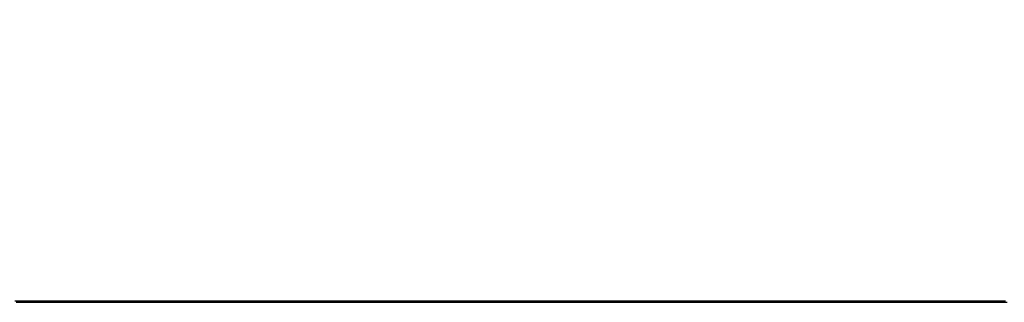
# Paper-space layout 'Surface plate' of a CAD drawing. Header units: millimetres. Extents: x 168 to 9474, y 459 to 8086.
# Tile 45 of 47: x 7669 to 8386, y 2782 to 2988. Entities that reach past the tile are written whole.
import ezdxf

# ---------------------------------------------------------------- set-up
doc = ezdxf.new("R2010")
doc.units = ezdxf.units.MM
doc.linetypes.add('PHANTOM', pattern=[12.7, 6.35, -1.27, 1.27, -1.27, 1.27, -1.27])

psp = doc.layouts.new('Surface plate')

# ---------------------------------------------------------------- linework, layer by layer
at = {"color": 7, "linetype": 'Continuous', "lineweight": 25, "flags": 128}
for points in [[(7665.11, 2782.96), (7668.99, 2782.96), (7676.75, 2782.96), (7680.63, 2782.96), (7688.39, 2782.96), (7692.27, 2782.96), (7700.03, 2782.96), (7703.91, 2782.96), (7711.67, 2782.96), (7715.55, 2782.96), (7719.43, 2782.96), (7727.18, 2782.96), (7731.06, 2782.96), (7738.82, 2782.96), (7742.7, 2782.96), (7750.46, 2782.96), (7754.34, 2782.96), (7758.22, 2782.96), (7765.98, 2782.96), (7769.86, 2782.96), (7777.62, 2782.96), (7781.5, 2782.96), (7789.26, 2782.96), (7793.13, 2782.96), (7800.89, 2782.96), (7804.77, 2782.96), (7808.65, 2782.96), (7816.41, 2782.96), (7820.29, 2782.96), (7828.05, 2782.96), (7831.93, 2782.96), (7839.69, 2782.96), (7843.57, 2782.96), (7851.33, 2782.96), (7855.2, 2782.96), (7859.08, 2782.96), (7866.84, 2782.96), (7870.72, 2782.96), (7878.48, 2782.96), (7882.36, 2782.96), (7890.12, 2782.96), (7894, 2782.96), (7901.76, 2782.96), (7905.64, 2782.96), (7909.52, 2782.96), (7917.27, 2782.96), (7921.15, 2782.96), (7928.91, 2782.96), (7932.79, 2782.96), (7940.55, 2782.96), (7944.43, 2782.96), (7948.31, 2782.96), (7956.07, 2782.96), (7959.95, 2782.96), (7967.71, 2782.96), (7971.59, 2782.96), (7979.34, 2782.96), (7983.22, 2782.96), (7990.98, 2782.96), (7994.86, 2782.96), (7998.74, 2782.96), (8006.5, 2782.96), (8010.38, 2782.96), (8018.14, 2782.96), (8022.02, 2782.96), (8029.78, 2782.96), (8033.66, 2782.96), (8041.41, 2782.96), (8045.29, 2782.96), (8049.17, 2782.96), (8056.93, 2782.96), (8060.81, 2782.96), (8068.57, 2782.96), (8072.45, 2782.96), (8080.21, 2782.96), (8084.09, 2782.96), (8091.85, 2782.96), (8095.73, 2782.96), (8099.61, 2782.96), (8107.36, 2782.96), (8111.24, 2782.96), (8119, 2782.96), (8122.88, 2782.96), (8130.64, 2782.96), (8134.52, 2782.96), (8138.4, 2782.96), (8146.16, 2782.96), (8150.04, 2782.96), (8157.8, 2782.96), (8161.68, 2782.96), (8169.43, 2782.96), (8173.31, 2782.96), (8181.07, 2782.96), (8184.95, 2782.96), (8188.83, 2782.96), (8196.59, 2782.96), (8200.47, 2782.96), (8208.23, 2782.96), (8212.11, 2782.96), (8219.87, 2782.96), (8223.75, 2782.96), (8231.5, 2782.96), (8235.38, 2782.96), (8239.26, 2782.96), (8247.02, 2782.96), (8250.9, 2782.96), (8258.66, 2782.96), (8262.54, 2782.96), (8270.3, 2782.96), (8274.18, 2782.96), (8281.94, 2782.96), (8285.82, 2782.96), (8289.7, 2782.96), (8297.45, 2782.96), (8301.33, 2782.96), (8309.09, 2782.96), (8312.97, 2782.96), (8320.73, 2782.96), (8324.61, 2782.96), (8328.49, 2782.96), (8336.25, 2782.96), (8340.13, 2782.96), (8347.89, 2782.96), (8351.77, 2782.96), (8359.52, 2782.96), (8363.4, 2782.96), (8371.16, 2782.96), (8375.04, 2782.96), (8378.92, 2782.96), (8386.68, 2782.96)], [(7666.2, 2781.99), (7670.08, 2781.99), (7677.84, 2781.99), (7681.72, 2781.99), (7685.6, 2781.99), (7693.36, 2781.99), (7697.24, 2781.99), (7705, 2781.99), (7708.88, 2781.99), (7716.64, 2781.99), (7720.51, 2781.99), (7728.27, 2781.99), (7732.15, 2781.99), (7736.03, 2781.99), (7743.79, 2781.99), (7747.67, 2781.99), (7755.43, 2781.99), (7759.31, 2781.99), (7767.07, 2781.99), (7770.95, 2781.99), (7774.83, 2781.99), (7782.58, 2781.99), (7786.46, 2781.99), (7794.22, 2781.99), (7798.1, 2781.99), (7805.86, 2781.99), (7809.74, 2781.99), (7817.5, 2781.99), (7821.38, 2781.99), (7825.26, 2781.99), (7833.02, 2781.99), (7836.9, 2781.99), (7844.65, 2781.99), (7848.53, 2781.99), (7856.29, 2781.99), (7860.17, 2781.99), (7867.93, 2781.99), (7871.81, 2781.99), (7875.69, 2781.99), (7883.45, 2781.99), (7887.33, 2781.99), (7895.09, 2781.99), (7898.97, 2781.99), (7906.72, 2781.99), (7910.6, 2781.99), (7918.36, 2781.99), (7922.24, 2781.99), (7926.12, 2781.99), (7933.88, 2781.99), (7937.76, 2781.99), (7945.52, 2781.99), (7949.4, 2781.99), (7957.16, 2781.99), (7961.04, 2781.99), (7964.92, 2781.99), (7972.67, 2781.99), (7976.55, 2781.99), (7984.31, 2781.99), (7988.19, 2781.99), (7995.95, 2781.99), (7999.83, 2781.99), (8007.59, 2781.99), (8011.47, 2781.99), (8015.35, 2781.99), (8023.11, 2781.99), (8026.99, 2781.99), (8034.74, 2781.99), (8038.62, 2781.99), (8046.38, 2781.99), (8050.26, 2781.99), (8058.02, 2781.99), (8061.9, 2781.99), (8065.78, 2781.99), (8073.54, 2781.99), (8077.42, 2781.99), (8085.18, 2781.99), (8089.06, 2781.99), (8096.81, 2781.99), (8100.69, 2781.99), (8108.45, 2781.99), (8112.33, 2781.99), (8116.21, 2781.99), (8123.97, 2781.99), (8127.85, 2781.99), (8135.61, 2781.99), (8139.49, 2781.99), (8147.25, 2781.99), (8151.13, 2781.99), (8155.01, 2781.99), (8162.76, 2781.99), (8166.64, 2781.99), (8174.4, 2781.99), (8178.28, 2781.99), (8186.04, 2781.99), (8189.92, 2781.99), (8197.68, 2781.99), (8201.56, 2781.99), (8205.44, 2781.99), (8213.2, 2781.99), (8217.08, 2781.99), (8224.83, 2781.99), (8228.71, 2781.99), (8236.47, 2781.99), (8240.35, 2781.99), (8248.11, 2781.99), (8251.99, 2781.99), (8255.87, 2781.99), (8263.63, 2781.99), (8267.51, 2781.99), (8275.27, 2781.99), (8279.15, 2781.99), (8286.9, 2781.99), (8290.78, 2781.99), (8298.54, 2781.99), (8302.42, 2781.99), (8306.3, 2781.99), (8314.06, 2781.99), (8317.94, 2781.99), (8325.7, 2781.99), (8329.58, 2781.99), (8337.34, 2781.99), (8341.22, 2781.99), (8345.1, 2781.99), (8352.85, 2781.99), (8356.73, 2781.99), (8364.49, 2781.99), (8368.37, 2781.99), (8376.13, 2781.99), (8380.01, 2781.99), (8387.77, 2781.99)]]:
    psp.add_lwpolyline(points, dxfattribs=at)
at = {"color": 8, "linetype": 'PHANTOM', "lineweight": 18}
psp.add_open_spline([(7677.2, 3434.35), (7699.42, 3422.41), (7758.03, 3390.93), (7853, 3339.91), (7962.14, 3281.28), (8071.27, 3222.65), (8180.4, 3164.02), (8441.13, 3023.96), (8665.48, 2903.43), (8853.45, 2802.45)], degree=3, knots=[0, 0, 0, 0, 0.056637, 0.149419, 0.2422, 0.334982, 0.427764, 0.520546, 1, 1, 1, 1], dxfattribs=at)

doc.saveas('drawing.dxf')
